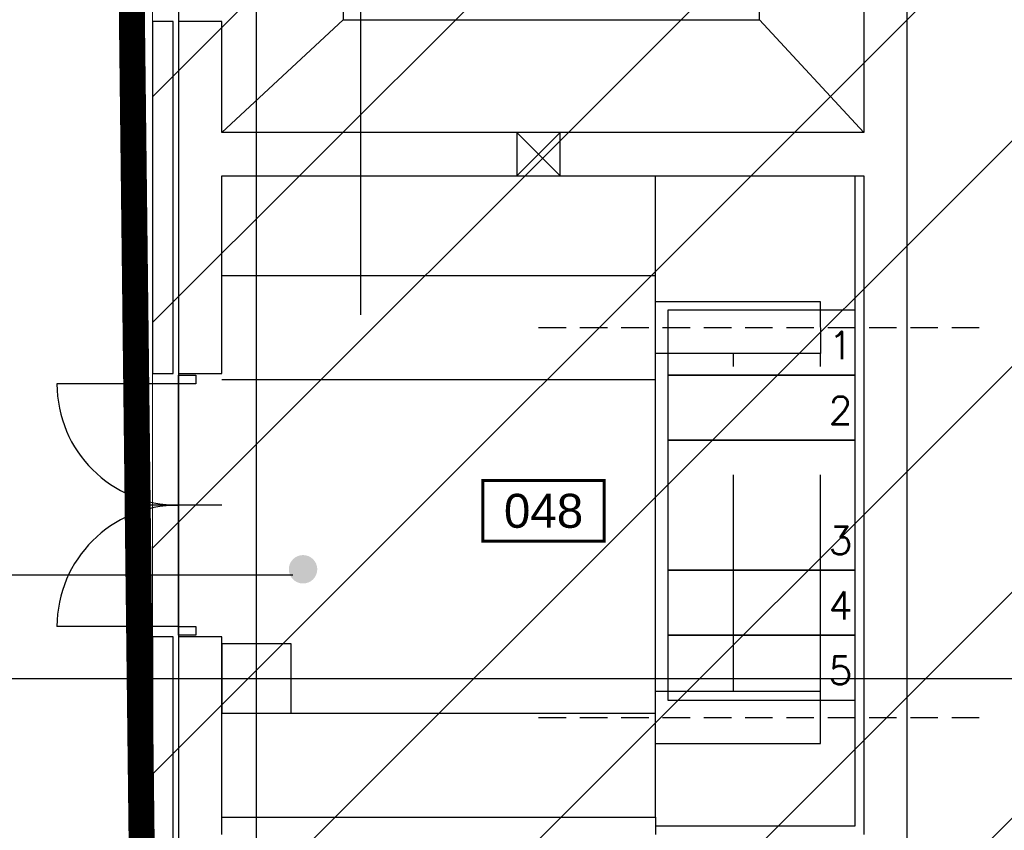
# Model space of a CAD drawing. Header units: centimetres. Extents: x -228435 to 111511, y -89367 to 428125.
# Tile 186 of 219: x -72505 to -66830, y 95225 to 99900. Entities that reach past the tile are written whole.
import ezdxf
from ezdxf.enums import TextEntityAlignment as Align

# ---------------------------------------------------------------- set-up
doc = ezdxf.new("R2010")
doc.units = ezdxf.units.CM
doc.header["$LTSCALE"] = 50
for name, pattern in [('DASHDOT2', [12.7, 6.35, -3.175, 0, -3.175]), ('DASHED', [0.75, 0.5, -0.25]), ('DIVIDE', [31.75, 12.7, -6.35, 0, -6.35, 0, -6.35]), ('HIDDEN2', [4.7625, 3.175, -1.5875])]:
    doc.linetypes.add(name, pattern=pattern)
doc.layers.get('0').update_dxf_attribs({"color": 8})
for name, color, linetype in [('ARCH_ETAPOWANIE', 8, 'DIVIDE'), ('ARCH_INFO_AREA_ETYKIETY_200', 8, 'Continuous'), ('ARCH_INFO_OPISY', 8, 'Continuous'), ('ARCH_INFO_OSIE_IST', 8, 'DASHDOT2'), ('ARCH_MUROWANE_IST', 8, 'Continuous'), ('ARCH_POMOCNICZE_IST', 8, 'HIDDEN2'), ('ARCH_WIDOK_IST', 8, 'Continuous'), ('ARCH_ŚLUSARKA_DRZWI_IST', 8, 'Continuous'), ('ARCH_ŻELBET_IST', 8, 'Continuous'), ('Osie rzutów$0$ARCH_INFO_OSIE_OPISY_IST', 8, 'Continuous')]:
    doc.layers.add(name, color=color, linetype=linetype)
for name, color, linetype, lineweight in [('ARCH_WIDOK', 8, 'Continuous', 13), ('EL_Opis', 8, 'Continuous', 25), ('EL_Przejścia', 8, 'Continuous', 25), ('EL_Rozdzielnica 15kV', 8, 'Continuous', 25), ('I-EL_Projektowany kanał kablowy', 8, 'DASHED', 25)]:
    doc.layers.add(name, color=color, linetype=linetype, lineweight=lineweight)
doc.styles.add('Arial', font='ARIAL.TTF')
doc.styles.add('Romans', font='Romans.shx')

# ---------------------------------------------------------------- blocks, each defined once
blk = doc.blocks.new('DRZWI70+70')
at = {"lineweight": -3}
for p, q in [((0, 70), (0, 75)), ((0, 75), (10, 75)), ((10, 75), (10, 70)), ((10, 70), (0, 70)), ((0, -70), (0, 70)), ((25, 0), (-25, 0)), ((0, -75), (0, -70)), ((0, -70), (10, -70)), ((10, -70), (10, -75)), ((10, -75), (0, -75))]:
    blk.add_line(p, q, dxfattribs=at)
for p, q in [((0, 70), (-70, 70)), ((0, -70), (-70, -70))]:
    blk.add_line(p, q)
for centre, start, end in [((0, 70), 180, 270), ((0, -70), 90, 180)]:
    blk.add_arc(centre, 70, start, end, dxfattribs=at)
blk = doc.blocks.new('etykieta_numer')
at = {"color": 0, "linetype": 'ByBlock', "const_width": 2.44}
blk.add_lwpolyline([(-50, -50), (-50, 0), (50, 0), (50, -50)], close=True, dxfattribs=at)
at = {"color": 0, "linetype": 'ByBlock', "style": 'Arial'}
blk.add_attdef('AECAREA:NUMBER', text='', height=28, dxfattribs=at).set_placement((0, -25), align=Align.MIDDLE)
blk = doc.blocks.new('Osie rzutów')
at = {"layer": 'ARCH_INFO_OSIE_IST', "ltscale": 10}
for p, q in [((4930, 12255), (4930, 15006.6)), ((5060, 15006.6), (5060, 14319.75)), ((5000, 12255), (5000, 14934.6)), ((4436.04, 14110), (7599.14, 14110))]:
    blk.add_line(p, q, dxfattribs=at)

msp = doc.modelspace()

# ---------------------------------------------------------------- hatches: boundary and pattern name
at = {"layer": 'ARCH_INFO_OPISY'}
h = msp.add_hatch(color=256, dxfattribs=at)
edge = h.paths.add_edge_path()
edge.add_arc((-70871.61065, 96730.37636), 81.99115, 0, 360)
at = {"layer": 'ARCH_WIDOK'}
h = msp.add_hatch(dxfattribs=at)
h.set_pattern_fill('ANSI31', color=256, scale=290, style=0)
h.set_pattern_definition([(45, (-121140, -45000), (-651.0686, 651.0686), [])])
h.paths.add_polyline_path([(-71740, 89100), (-71740, 102700), (-71190, 102700), (-71190, 105100), (-64590, 105100), (-64590, 89100)])

# ---------------------------------------------------------------- linework, layer by layer
at = {"layer": 'ARCH_ETAPOWANIE', "ltscale": 10, "const_width": 150, "elevation": 630}
msp.add_lwpolyline([(-32748.04041, 102637.86797), (-71890, 102620.1903), (-71740, 89900), (-59190, 89900), (-59190, 71200), (-71590, 71200), (-71590, 58800), (-65060, 58800), (-65060, 57540), (-63050, 57540), (-63050, -5675.91583)], dxfattribs=at)
at = {"layer": 'ARCH_INFO_OPISY', "elevation": -5670}
msp.add_lwpolyline([(-84207.42422, 96697.58578), (-70929.99798, 96697.58578)], dxfattribs=at)
at = {"layer": 'ARCH_MUROWANE_IST', "ltscale": 4, "elevation": 630}
for points in [[(-67640, 91900), (-67390, 91900), (-67390, 102050)], [(-67640, 102050), (-67640, 99250)], [(-71340, 99250), (-71340, 99890), (-71590, 99890), (-71590, 97860), (-71340, 97860), (-71340, 99000)], [(-67640, 99250), (-71340, 99250)], [(-71340, 99000), (-67640, 99000)], [(-67640, 99000), (-67640, 95200)], [(-71340, 95200), (-71340, 96340), (-71590, 96340), (-71590, 94310), (-71340, 94310), (-71340, 94950)]]:
    msp.add_lwpolyline(points, dxfattribs=at)
for points in [[(-71740, 97860), (-71620, 97860), (-71620, 99890), (-71740, 99890)], [(-71740, 94310), (-71620, 94310), (-71620, 96340), (-71740, 96340)]]:
    msp.add_lwpolyline(points, close=True, dxfattribs=at)
at = {"layer": 'ARCH_POMOCNICZE_IST'}
for p, q in [((-69514.24778, 98125, 630), (-66943.68569, 98125, 630)), ((-69514.24778, 95875, 630), (-66943.68569, 95875, 630))]:
    msp.add_line(p, q, dxfattribs=at)
at = {"layer": 'ARCH_WIDOK', "elevation": 630}
msp.add_lwpolyline([(-71740, 89100), (-71740, 102700), (-71190, 102700), (-71190, 105100), (-64590, 105100), (-64590, 89100)], close=True, dxfattribs=at)
at = {"layer": 'ARCH_WIDOK_IST'}
for p, q in [((-71590, 101410, 630), (-71590, 99890, 630)), ((-71340, 99250, 630), (-70640, 99900, 630)), ((-71340, 99250, 630), (-70640, 99900, 630)), ((-68240, 99900, 630), (-67640, 99250, 630)), ((-68840, 95300, 630), (-68840, 99000, 630)), ((-67690, 95250, 630), (-67690, 99000, 630)), ((-67690, 95250, 630), (-67690, 99000, 630)), ((-71340, 98425, 630), (-68840, 98425, 630)), ((-71590, 97860, 630), (-71590, 96340, 630)), ((-71340, 97825, 630), (-68840, 97825, 630)), ((-70940, 95900, 630), (-68840, 95900, 630)), ((-71340, 95300, 630), (-68840, 95300, 630)), ((-68840, 95300, 630), (-68840, 95200, 630)), ((-68840, 95250, 630), (-67690, 95250, 630))]:
    msp.add_line(p, q, dxfattribs=at)
at = {"layer": 'ARCH_WIDOK_IST', "elevation": 630}
msp.add_lwpolyline([(-70640, 99900), (-68240, 99900), (-68240, 101400), (-70640, 101400)], close=True, dxfattribs=at)
for points in [[(-68840, 98275), (-67891.84284, 98275), (-67890, 97975), (-68840, 97975)], [(-68840, 95725), (-67890, 95725), (-67890, 96025), (-68840, 96025)]]:
    msp.add_lwpolyline(points, dxfattribs=at)
at = {"layer": 'ARCH_ŻELBET_IST', "ltscale": 4, "elevation": 630}
msp.add_lwpolyline([(-71340, 95900), (-70940, 95900), (-70940, 96300), (-71340, 96300)], close=True, dxfattribs=at)
at = {"layer": 'EL_Przejścia'}
for p, q in [((-69640, 99250, 630), (-69390, 99000, 630)), ((-69640, 99000, 630), (-69390, 99250, 630))]:
    msp.add_line(p, q, dxfattribs=at)
at = {"layer": 'EL_Przejścia', "elevation": 630}
msp.add_lwpolyline([(-69640, 99000), (-69390, 99000), (-69390, 99250), (-69640, 99250), (-69640, 99000)], dxfattribs=at)
at = {"layer": 'EL_Rozdzielnica 15kV', "elevation": 630}
for points in [[(-68770, 98225), (-68770, 97850), (-67690, 97850), (-67690, 98225)], [(-68770, 97850), (-68770, 97475), (-67690, 97475), (-67690, 97850)], [(-68770, 97475), (-68770, 96725), (-67690, 96725), (-67690, 97475)], [(-68770, 96725), (-68770, 96350), (-67690, 96350), (-67690, 96725)], [(-68770, 96350), (-68770, 95975), (-67690, 95975), (-67690, 96350)]]:
    msp.add_lwpolyline(points, close=True, dxfattribs=at)
at = {"layer": 'I-EL_Projektowany kanał kablowy', "ltscale": 50}
for p, q in [((-68390, 96025, 630), (-68390, 97975, 630)), ((-67890, 96025, 630), (-67890, 97975, 630))]:
    msp.add_line(p, q, dxfattribs=at)

# ---------------------------------------------------------------- block references
at = {"layer": 'ARCH_INFO_AREA_ETYKIETY_200', "linetype": 'Continuous', "lineweight": -3, "xscale": 7, "yscale": 7, "zscale": 10}
msp.add_blockref('etykieta_numer', (-69485.31379, 97242.61835, 630), dxfattribs=at).add_auto_attribs({'AECAREA:NUMBER': '048'})
at = {"layer": 'ARCH_ŚLUSARKA_DRZWI_IST', "xscale": 10, "yscale": 10, "zscale": 10}
msp.add_blockref('DRZWI70+70', (-71590, 97100, 630), dxfattribs=at)
at = {"layer": 'Osie rzutów$0$ARCH_INFO_OSIE_OPISY_IST', "xscale": 10, "yscale": 10, "zscale": 10}
msp.add_blockref('Osie rzutów', (-121140, -45000, 630), dxfattribs=at)

# ---------------------------------------------------------------- texts
at = {"layer": 'EL_Opis', "char_height": 160, "width": 139773.4428414, "attachment_point": 1, "style": 'Romans'}
for s, insert in [('1', (-67842.36346, 98101.57195, 630)), ('2', (-67842.36346, 97726.57195, 630)), ('3', (-67842.36346, 96976.57195, 630)), ('4', (-67842.36346, 96601.57195, 630)), ('5', (-67842.36346, 96226.57195, 630))]:
    msp.add_mtext(s, dxfattribs=dict(at, insert=insert))

doc.saveas('drawing.dxf')
